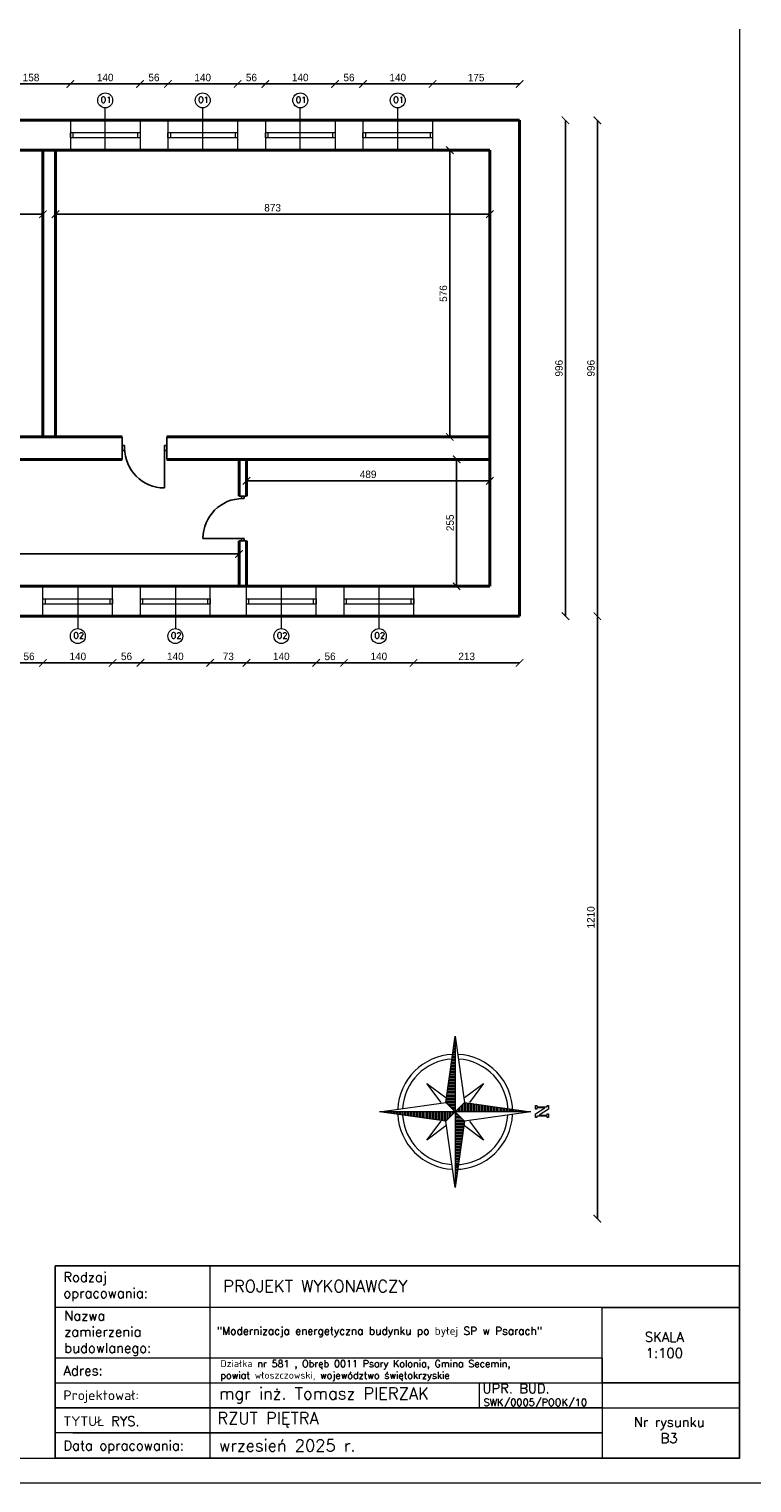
# Model space of a CAD drawing. Header units: millimetres. Extents: x 107252 to 132489, y 44218 to 60710.
# Tile 21 of 72: x 113814 to 115267, y 53128 to 56048. Entities that reach past the tile are written whole.
import ezdxf

# ---------------------------------------------------------------- set-up
doc = ezdxf.new("R2010")
doc.units = ezdxf.units.MM
for name, color, linetype, lineweight in [('cienka', 3, 'Continuous', 18), ('gruba', 1, 'Continuous', 40), ('opisy', 4, 'Continuous', 18), ('wymiary', 252, 'Continuous', 15), ('średnia', 2, 'Continuous', 25)]:
    doc.layers.add(name, color=color, linetype=linetype, lineweight=lineweight)
doc.styles.add('KASIA', font='romans.shx', dxfattribs={"height": 20})
doc.styles.add('ROMANS1', font='romans.shx', dxfattribs={"height": 15})
doc.styles.get("Standard").update_dxf_attribs({"font": 'GOTHIC.TTF'})
doc.dimstyles.new('secemin', dxfattribs={"dimtxt": 15, "dimasz": 15, "dimexe": 1.25, "dimexo": 0.625, "dimgap": 5, "dimtad": 1, "dimdec": 0, "dimtxsty": 'Standard', "dimblk": 'ARCHTICK', "dimcen": 0, "dimse1": 1, "dimse2": 1, "dimclrt": 256, "dimadec": 0, "dimazin": 0, "dimtfac": 1, "dimtdec": 0, "dimtmove": 0, "dimatfit": 3, "dimfxl": 1, "dimtfillclr": 250, "dimarcsym": 1})

# ---------------------------------------------------------------- blocks, each defined once
blk = doc.blocks.new('_ArchTick')
at = {"color": 0, "linetype": 'ByBlock', "const_width": 0.15}
blk.add_lwpolyline([(-0.5, -0.5), (0.5, 0.5)], dxfattribs=at)
blk = doc.blocks.new('*D174')
at = {"layer": 'Defpoints', "color": 0, "transparency": 16777216}
for p in [(113412.1, 55678.9), (113842.1, 55678.9), (113842.1, 55676.6)]:
    blk.add_point(p, dxfattribs=at)
at = {"layer": 'wymiary', "color": 0, "lineweight": -2, "transparency": 16777216}
blk.add_line((113412.1, 55676.6), (113842.1, 55676.6), dxfattribs=at)
at = {"layer": 'wymiary', "color": 0, "lineweight": -2, "transparency": 16777216, "xscale": 15, "yscale": 15, "zscale": 15, "rotation": 180}
blk.add_blockref('_ArchTick', (113412.1, 55676.6), dxfattribs=at)
at = {"layer": 'wymiary', "color": 0, "lineweight": -2, "transparency": 16777216, "xscale": 15, "yscale": 15, "zscale": 15}
blk.add_blockref('_ArchTick', (113842.1, 55676.6), dxfattribs=at)
at = {"layer": 'wymiary', "transparency": 16777216, "insert": (113627.1, 55689.5), "char_height": 15, "attachment_point": 5}
blk.add_mtext('430', dxfattribs=at)
blk = doc.blocks.new('*D175')
at = {"layer": 'Defpoints', "color": 0, "transparency": 16777216}
for p in [(113867.1, 55676.6), (114740.1, 55676.6), (114740.1, 55676.6)]:
    blk.add_point(p, dxfattribs=at)
at = {"layer": 'wymiary', "color": 0, "lineweight": -2, "transparency": 16777216}
blk.add_line((113867.1, 55676.6), (114740.1, 55676.6), dxfattribs=at)
at = {"layer": 'wymiary', "color": 0, "lineweight": -2, "transparency": 16777216, "xscale": 15, "yscale": 15, "zscale": 15, "rotation": 180}
blk.add_blockref('_ArchTick', (113867.1, 55676.6), dxfattribs=at)
at = {"layer": 'wymiary', "color": 0, "lineweight": -2, "transparency": 16777216, "xscale": 15, "yscale": 15, "zscale": 15}
blk.add_blockref('_ArchTick', (114740.1, 55676.6), dxfattribs=at)
at = {"layer": 'wymiary', "transparency": 16777216, "insert": (114303.6, 55689.5), "char_height": 15, "attachment_point": 5}
blk.add_mtext('873', dxfattribs=at)
blk = doc.blocks.new('*D176')
at = {"layer": 'Defpoints', "color": 0, "transparency": 16777216}
for p in [(114251.1, 55147.4), (114740.1, 55147.4), (114740.1, 55141.2)]:
    blk.add_point(p, dxfattribs=at)
at = {"layer": 'wymiary', "color": 0, "lineweight": -2, "transparency": 16777216}
blk.add_line((114251.1, 55141.2), (114740.1, 55141.2), dxfattribs=at)
at = {"layer": 'wymiary', "color": 0, "lineweight": -2, "transparency": 16777216, "xscale": 15, "yscale": 15, "zscale": 15, "rotation": 180}
blk.add_blockref('_ArchTick', (114251.1, 55141.2), dxfattribs=at)
at = {"layer": 'wymiary', "color": 0, "lineweight": -2, "transparency": 16777216, "xscale": 15, "yscale": 15, "zscale": 15}
blk.add_blockref('_ArchTick', (114740.1, 55141.2), dxfattribs=at)
at = {"layer": 'wymiary', "transparency": 16777216, "insert": (114495.6, 55154.1), "char_height": 15, "attachment_point": 5}
blk.add_mtext('489', dxfattribs=at)
blk = doc.blocks.new('*D177')
at = {"layer": 'Defpoints', "color": 0, "transparency": 16777216}
for p in [(114673.3, 55184.3), (114673.3, 55184.3), (114673.3, 54929.3)]:
    blk.add_point(p, dxfattribs=at)
at = {"layer": 'wymiary', "color": 0, "lineweight": -2, "transparency": 16777216}
blk.add_line((114673.3, 54929.3), (114673.3, 55184.3), dxfattribs=at)
at = {"layer": 'wymiary', "color": 0, "lineweight": -2, "transparency": 16777216, "xscale": 15, "yscale": 15, "zscale": 15}
for p, rotation in [((114673.3, 55184.3), 90), ((114673.3, 54929.3), 270)]:
    blk.add_blockref('_ArchTick', p, dxfattribs=dict(at, rotation=rotation))
at = {"layer": 'wymiary', "transparency": 16777216, "insert": (114660.4, 55056.8), "char_height": 15, "attachment_point": 5, "rotation": 90}
blk.add_mtext('255', dxfattribs=at)
blk = doc.blocks.new('*D183')
at = {"layer": 'Defpoints', "color": 0, "transparency": 16777216}
for p in [(114653.2, 55805.3), (114653.2, 55229.3), (114659.7, 55229.3)]:
    blk.add_point(p, dxfattribs=at)
at = {"layer": 'wymiary', "color": 0, "lineweight": -2, "transparency": 16777216}
blk.add_line((114659.7, 55805.3), (114659.7, 55229.3), dxfattribs=at)
at = {"layer": 'wymiary', "color": 0, "lineweight": -2, "transparency": 16777216, "xscale": 15, "yscale": 15, "zscale": 15}
for p, rotation in [((114659.7, 55805.3), 90), ((114659.7, 55229.3), 270)]:
    blk.add_blockref('_ArchTick', p, dxfattribs=dict(at, rotation=rotation))
at = {"layer": 'wymiary', "transparency": 16777216, "insert": (114646.9, 55517.3), "char_height": 15, "attachment_point": 5, "rotation": 90}
blk.add_mtext('576', dxfattribs=at)
blk = doc.blocks.new('*D184')
at = {"layer": 'Defpoints', "color": 0, "transparency": 16777216}
for p in [(112566.1, 54994.3), (114236.1, 54974.9), (112566.1, 54929.3)]:
    blk.add_point(p, dxfattribs=at)
at = {"layer": 'wymiary', "color": 0, "lineweight": -2, "transparency": 16777216}
blk.add_line((114236.1, 54994.3), (112566.1, 54994.3), dxfattribs=at)
at = {"layer": 'wymiary', "color": 0, "lineweight": -2, "transparency": 16777216, "xscale": 15, "yscale": 15, "zscale": 15, "rotation": 180}
blk.add_blockref('_ArchTick', (112566.1, 54994.3), dxfattribs=at)
at = {"layer": 'wymiary', "color": 0, "lineweight": -2, "transparency": 16777216, "xscale": 15, "yscale": 15, "zscale": 15}
blk.add_blockref('_ArchTick', (114236.1, 54994.3), dxfattribs=at)
at = {"layer": 'wymiary', "transparency": 16777216, "insert": (113401.1, 55007.2), "char_height": 15, "attachment_point": 5}
blk.add_mtext('1670', dxfattribs=at)
blk = doc.blocks.new('*D250')
at = {"layer": 'Defpoints', "color": 0, "transparency": 16777216}
for p in [(113786.1, 54849.7), (113842.1, 54849.7), (113842.1, 54775.5)]:
    blk.add_point(p, dxfattribs=at)
at = {"layer": 'wymiary', "color": 0, "lineweight": -2, "transparency": 16777216}
blk.add_line((113786.1, 54775.5), (113842.1, 54775.5), dxfattribs=at)
at = {"layer": 'wymiary', "color": 0, "lineweight": -2, "transparency": 16777216, "xscale": 15, "yscale": 15, "zscale": 15, "rotation": 180}
blk.add_blockref('_ArchTick', (113786.1, 54775.5), dxfattribs=at)
at = {"layer": 'wymiary', "color": 0, "lineweight": -2, "transparency": 16777216, "xscale": 15, "yscale": 15, "zscale": 15}
blk.add_blockref('_ArchTick', (113842.1, 54775.5), dxfattribs=at)
at = {"layer": 'wymiary', "transparency": 16777216, "insert": (113814.1, 54788.4), "char_height": 15, "attachment_point": 5}
blk.add_mtext('56', dxfattribs=at)
blk = doc.blocks.new('*D251')
at = {"layer": 'Defpoints', "color": 0, "transparency": 16777216}
for p in [(113842.1, 54849.7), (113982.1, 54849.7), (113982.1, 54775.5)]:
    blk.add_point(p, dxfattribs=at)
at = {"layer": 'wymiary', "color": 0, "lineweight": -2, "transparency": 16777216}
blk.add_line((113842.1, 54775.5), (113982.1, 54775.5), dxfattribs=at)
at = {"layer": 'wymiary', "color": 0, "lineweight": -2, "transparency": 16777216, "xscale": 15, "yscale": 15, "zscale": 15, "rotation": 180}
blk.add_blockref('_ArchTick', (113842.1, 54775.5), dxfattribs=at)
at = {"layer": 'wymiary', "color": 0, "lineweight": -2, "transparency": 16777216, "xscale": 15, "yscale": 15, "zscale": 15}
blk.add_blockref('_ArchTick', (113982.1, 54775.5), dxfattribs=at)
at = {"layer": 'wymiary', "transparency": 16777216, "insert": (113912.1, 54788.4), "char_height": 15, "attachment_point": 5}
blk.add_mtext('140', dxfattribs=at)
blk = doc.blocks.new('*D252')
at = {"layer": 'Defpoints', "color": 0, "transparency": 16777216}
for p in [(113982.1, 54849.7), (114038.1, 54849.7), (114038.1, 54775.5)]:
    blk.add_point(p, dxfattribs=at)
at = {"layer": 'wymiary', "color": 0, "lineweight": -2, "transparency": 16777216}
blk.add_line((113982.1, 54775.5), (114038.1, 54775.5), dxfattribs=at)
at = {"layer": 'wymiary', "color": 0, "lineweight": -2, "transparency": 16777216, "xscale": 15, "yscale": 15, "zscale": 15, "rotation": 180}
blk.add_blockref('_ArchTick', (113982.1, 54775.5), dxfattribs=at)
at = {"layer": 'wymiary', "color": 0, "lineweight": -2, "transparency": 16777216, "xscale": 15, "yscale": 15, "zscale": 15}
blk.add_blockref('_ArchTick', (114038.1, 54775.5), dxfattribs=at)
at = {"layer": 'wymiary', "transparency": 16777216, "insert": (114010.1, 54788.4), "char_height": 15, "attachment_point": 5}
blk.add_mtext('56', dxfattribs=at)
blk = doc.blocks.new('*D253')
at = {"layer": 'Defpoints', "color": 0, "transparency": 16777216}
for p in [(114038.1, 54849.7), (114178.1, 54849.7), (114178.1, 54775.5)]:
    blk.add_point(p, dxfattribs=at)
at = {"layer": 'wymiary', "color": 0, "lineweight": -2, "transparency": 16777216}
blk.add_line((114038.1, 54775.5), (114178.1, 54775.5), dxfattribs=at)
at = {"layer": 'wymiary', "color": 0, "lineweight": -2, "transparency": 16777216, "xscale": 15, "yscale": 15, "zscale": 15, "rotation": 180}
blk.add_blockref('_ArchTick', (114038.1, 54775.5), dxfattribs=at)
at = {"layer": 'wymiary', "color": 0, "lineweight": -2, "transparency": 16777216, "xscale": 15, "yscale": 15, "zscale": 15}
blk.add_blockref('_ArchTick', (114178.1, 54775.5), dxfattribs=at)
at = {"layer": 'wymiary', "transparency": 16777216, "insert": (114108.1, 54788.4), "char_height": 15, "attachment_point": 5}
blk.add_mtext('140', dxfattribs=at)
blk = doc.blocks.new('*D254')
at = {"layer": 'Defpoints', "color": 0, "transparency": 16777216}
for p in [(114178.1, 54849.7), (114251.1, 54849.7), (114251.1, 54775.5)]:
    blk.add_point(p, dxfattribs=at)
at = {"layer": 'wymiary', "color": 0, "lineweight": -2, "transparency": 16777216}
blk.add_line((114178.1, 54775.5), (114251.1, 54775.5), dxfattribs=at)
at = {"layer": 'wymiary', "color": 0, "lineweight": -2, "transparency": 16777216, "xscale": 15, "yscale": 15, "zscale": 15, "rotation": 180}
blk.add_blockref('_ArchTick', (114178.1, 54775.5), dxfattribs=at)
at = {"layer": 'wymiary', "color": 0, "lineweight": -2, "transparency": 16777216, "xscale": 15, "yscale": 15, "zscale": 15}
blk.add_blockref('_ArchTick', (114251.1, 54775.5), dxfattribs=at)
at = {"layer": 'wymiary', "transparency": 16777216, "insert": (114214.6, 54788.4), "char_height": 15, "attachment_point": 5}
blk.add_mtext('73', dxfattribs=at)
blk = doc.blocks.new('*D255')
at = {"layer": 'Defpoints', "color": 0, "transparency": 16777216}
for p in [(114251.1, 54849.7), (114391.1, 54849.7), (114391.1, 54775.5)]:
    blk.add_point(p, dxfattribs=at)
at = {"layer": 'wymiary', "color": 0, "lineweight": -2, "transparency": 16777216}
blk.add_line((114251.1, 54775.5), (114391.1, 54775.5), dxfattribs=at)
at = {"layer": 'wymiary', "color": 0, "lineweight": -2, "transparency": 16777216, "xscale": 15, "yscale": 15, "zscale": 15, "rotation": 180}
blk.add_blockref('_ArchTick', (114251.1, 54775.5), dxfattribs=at)
at = {"layer": 'wymiary', "color": 0, "lineweight": -2, "transparency": 16777216, "xscale": 15, "yscale": 15, "zscale": 15}
blk.add_blockref('_ArchTick', (114391.1, 54775.5), dxfattribs=at)
at = {"layer": 'wymiary', "transparency": 16777216, "insert": (114321.1, 54788.4), "char_height": 15, "attachment_point": 5}
blk.add_mtext('140', dxfattribs=at)
blk = doc.blocks.new('*D256')
at = {"layer": 'Defpoints', "color": 0, "transparency": 16777216}
for p in [(114391.1, 54849.7), (114447.1, 54849.7), (114447.1, 54775.5)]:
    blk.add_point(p, dxfattribs=at)
at = {"layer": 'wymiary', "color": 0, "lineweight": -2, "transparency": 16777216}
blk.add_line((114391.1, 54775.5), (114447.1, 54775.5), dxfattribs=at)
at = {"layer": 'wymiary', "color": 0, "lineweight": -2, "transparency": 16777216, "xscale": 15, "yscale": 15, "zscale": 15, "rotation": 180}
blk.add_blockref('_ArchTick', (114391.1, 54775.5), dxfattribs=at)
at = {"layer": 'wymiary', "color": 0, "lineweight": -2, "transparency": 16777216, "xscale": 15, "yscale": 15, "zscale": 15}
blk.add_blockref('_ArchTick', (114447.1, 54775.5), dxfattribs=at)
at = {"layer": 'wymiary', "transparency": 16777216, "insert": (114419.1, 54788.4), "char_height": 15, "attachment_point": 5}
blk.add_mtext('56', dxfattribs=at)
blk = doc.blocks.new('*D257')
at = {"layer": 'Defpoints', "color": 0, "transparency": 16777216}
for p in [(114447.1, 54849.7), (114587.1, 54849.7), (114587.1, 54775.5)]:
    blk.add_point(p, dxfattribs=at)
at = {"layer": 'wymiary', "color": 0, "lineweight": -2, "transparency": 16777216}
blk.add_line((114447.1, 54775.5), (114587.1, 54775.5), dxfattribs=at)
at = {"layer": 'wymiary', "color": 0, "lineweight": -2, "transparency": 16777216, "xscale": 15, "yscale": 15, "zscale": 15, "rotation": 180}
blk.add_blockref('_ArchTick', (114447.1, 54775.5), dxfattribs=at)
at = {"layer": 'wymiary', "color": 0, "lineweight": -2, "transparency": 16777216, "xscale": 15, "yscale": 15, "zscale": 15}
blk.add_blockref('_ArchTick', (114587.1, 54775.5), dxfattribs=at)
at = {"layer": 'wymiary', "transparency": 16777216, "insert": (114517.1, 54788.4), "char_height": 15, "attachment_point": 5}
blk.add_mtext('140', dxfattribs=at)
blk = doc.blocks.new('*D258')
at = {"layer": 'Defpoints', "color": 0, "transparency": 16777216}
for p in [(114587.1, 54849.7), (114800.1, 54849.7), (114800.1, 54775.5)]:
    blk.add_point(p, dxfattribs=at)
at = {"layer": 'wymiary', "color": 0, "lineweight": -2, "transparency": 16777216}
blk.add_line((114587.1, 54775.5), (114800.1, 54775.5), dxfattribs=at)
at = {"layer": 'wymiary', "color": 0, "lineweight": -2, "transparency": 16777216, "xscale": 15, "yscale": 15, "zscale": 15, "rotation": 180}
blk.add_blockref('_ArchTick', (114587.1, 54775.5), dxfattribs=at)
at = {"layer": 'wymiary', "color": 0, "lineweight": -2, "transparency": 16777216, "xscale": 15, "yscale": 15, "zscale": 15}
blk.add_blockref('_ArchTick', (114800.1, 54775.5), dxfattribs=at)
at = {"layer": 'wymiary', "transparency": 16777216, "insert": (114693.6, 54788.4), "char_height": 15, "attachment_point": 5}
blk.add_mtext('213', dxfattribs=at)
blk = doc.blocks.new('*D259')
at = {"layer": 'Defpoints', "color": 0, "transparency": 16777216}
for p in [(114800.1, 55865.3), (114892.1, 55865.3), (114800.1, 54869.3)]:
    blk.add_point(p, dxfattribs=at)
at = {"layer": 'wymiary', "color": 0, "lineweight": -2, "transparency": 16777216}
blk.add_line((114892.1, 54869.3), (114892.1, 55865.3), dxfattribs=at)
at = {"layer": 'wymiary', "color": 0, "lineweight": -2, "transparency": 16777216, "xscale": 15, "yscale": 15, "zscale": 15}
for p, rotation in [((114892.1, 55865.3), 90), ((114892.1, 54869.3), 270)]:
    blk.add_blockref('_ArchTick', p, dxfattribs=dict(at, rotation=rotation))
at = {"layer": 'wymiary', "transparency": 16777216, "insert": (114879.2, 55367.3), "char_height": 15, "attachment_point": 5, "rotation": 90}
blk.add_mtext('996', dxfattribs=at)
blk = doc.blocks.new('*D261')
at = {"layer": 'Defpoints', "color": 0, "transparency": 16777216}
for p in [(114625.1, 55938.2), (114625.1, 55865.3), (114800.1, 55865.3)]:
    blk.add_point(p, dxfattribs=at)
at = {"layer": 'wymiary', "color": 0, "lineweight": -2, "transparency": 16777216}
blk.add_line((114800.1, 55938.2), (114625.1, 55938.2), dxfattribs=at)
at = {"layer": 'wymiary', "color": 0, "lineweight": -2, "transparency": 16777216, "xscale": 15, "yscale": 15, "zscale": 15, "rotation": 180}
blk.add_blockref('_ArchTick', (114625.1, 55938.2), dxfattribs=at)
at = {"layer": 'wymiary', "color": 0, "lineweight": -2, "transparency": 16777216, "xscale": 15, "yscale": 15, "zscale": 15}
blk.add_blockref('_ArchTick', (114800.1, 55938.2), dxfattribs=at)
at = {"layer": 'wymiary', "transparency": 16777216, "insert": (114712.6, 55950.9), "char_height": 15, "attachment_point": 5}
blk.add_mtext('175', dxfattribs=at)
blk = doc.blocks.new('*D262')
at = {"layer": 'Defpoints', "color": 0, "transparency": 16777216}
for p in [(114485.1, 55938.2), (114485.1, 55865.3), (114625.1, 55865.3)]:
    blk.add_point(p, dxfattribs=at)
at = {"layer": 'wymiary', "color": 0, "lineweight": -2, "transparency": 16777216}
blk.add_line((114625.1, 55938.2), (114485.1, 55938.2), dxfattribs=at)
at = {"layer": 'wymiary', "color": 0, "lineweight": -2, "transparency": 16777216, "xscale": 15, "yscale": 15, "zscale": 15, "rotation": 180}
blk.add_blockref('_ArchTick', (114485.1, 55938.2), dxfattribs=at)
at = {"layer": 'wymiary', "color": 0, "lineweight": -2, "transparency": 16777216, "xscale": 15, "yscale": 15, "zscale": 15}
blk.add_blockref('_ArchTick', (114625.1, 55938.2), dxfattribs=at)
at = {"layer": 'wymiary', "transparency": 16777216, "insert": (114555.1, 55951.1), "char_height": 15, "attachment_point": 5}
blk.add_mtext('140', dxfattribs=at)
blk = doc.blocks.new('*D263')
at = {"layer": 'Defpoints', "color": 0, "transparency": 16777216}
for p in [(114429.1, 55938.2), (114429.1, 55865.3), (114485.1, 55865.3)]:
    blk.add_point(p, dxfattribs=at)
at = {"layer": 'wymiary', "color": 0, "lineweight": -2, "transparency": 16777216}
blk.add_line((114485.1, 55938.2), (114429.1, 55938.2), dxfattribs=at)
at = {"layer": 'wymiary', "color": 0, "lineweight": -2, "transparency": 16777216, "xscale": 15, "yscale": 15, "zscale": 15, "rotation": 180}
blk.add_blockref('_ArchTick', (114429.1, 55938.2), dxfattribs=at)
at = {"layer": 'wymiary', "color": 0, "lineweight": -2, "transparency": 16777216, "xscale": 15, "yscale": 15, "zscale": 15}
blk.add_blockref('_ArchTick', (114485.1, 55938.2), dxfattribs=at)
at = {"layer": 'wymiary', "transparency": 16777216, "insert": (114457.1, 55951.1), "char_height": 15, "attachment_point": 5}
blk.add_mtext('56', dxfattribs=at)
blk = doc.blocks.new('*D264')
at = {"layer": 'Defpoints', "color": 0, "transparency": 16777216}
for p in [(114289.1, 55938.2), (114289.1, 55865.3), (114429.1, 55865.3)]:
    blk.add_point(p, dxfattribs=at)
at = {"layer": 'wymiary', "color": 0, "lineweight": -2, "transparency": 16777216}
blk.add_line((114429.1, 55938.2), (114289.1, 55938.2), dxfattribs=at)
at = {"layer": 'wymiary', "color": 0, "lineweight": -2, "transparency": 16777216, "xscale": 15, "yscale": 15, "zscale": 15, "rotation": 180}
blk.add_blockref('_ArchTick', (114289.1, 55938.2), dxfattribs=at)
at = {"layer": 'wymiary', "color": 0, "lineweight": -2, "transparency": 16777216, "xscale": 15, "yscale": 15, "zscale": 15}
blk.add_blockref('_ArchTick', (114429.1, 55938.2), dxfattribs=at)
at = {"layer": 'wymiary', "transparency": 16777216, "insert": (114359.1, 55951.1), "char_height": 15, "attachment_point": 5}
blk.add_mtext('140', dxfattribs=at)
blk = doc.blocks.new('*D265')
at = {"layer": 'Defpoints', "color": 0, "transparency": 16777216}
for p in [(114233.1, 55938.2), (114233.1, 55865.3), (114289.1, 55865.3)]:
    blk.add_point(p, dxfattribs=at)
at = {"layer": 'wymiary', "color": 0, "lineweight": -2, "transparency": 16777216}
blk.add_line((114289.1, 55938.2), (114233.1, 55938.2), dxfattribs=at)
at = {"layer": 'wymiary', "color": 0, "lineweight": -2, "transparency": 16777216, "xscale": 15, "yscale": 15, "zscale": 15, "rotation": 180}
blk.add_blockref('_ArchTick', (114233.1, 55938.2), dxfattribs=at)
at = {"layer": 'wymiary', "color": 0, "lineweight": -2, "transparency": 16777216, "xscale": 15, "yscale": 15, "zscale": 15}
blk.add_blockref('_ArchTick', (114289.1, 55938.2), dxfattribs=at)
at = {"layer": 'wymiary', "transparency": 16777216, "insert": (114261.1, 55951.1), "char_height": 15, "attachment_point": 5}
blk.add_mtext('56', dxfattribs=at)
blk = doc.blocks.new('*D266')
at = {"layer": 'Defpoints', "color": 0, "transparency": 16777216}
for p in [(114093.1, 55938.2), (114093.1, 55865.3), (114233.1, 55865.3)]:
    blk.add_point(p, dxfattribs=at)
at = {"layer": 'wymiary', "color": 0, "lineweight": -2, "transparency": 16777216}
blk.add_line((114233.1, 55938.2), (114093.1, 55938.2), dxfattribs=at)
at = {"layer": 'wymiary', "color": 0, "lineweight": -2, "transparency": 16777216, "xscale": 15, "yscale": 15, "zscale": 15, "rotation": 180}
blk.add_blockref('_ArchTick', (114093.1, 55938.2), dxfattribs=at)
at = {"layer": 'wymiary', "color": 0, "lineweight": -2, "transparency": 16777216, "xscale": 15, "yscale": 15, "zscale": 15}
blk.add_blockref('_ArchTick', (114233.1, 55938.2), dxfattribs=at)
at = {"layer": 'wymiary', "transparency": 16777216, "insert": (114163.1, 55951.1), "char_height": 15, "attachment_point": 5}
blk.add_mtext('140', dxfattribs=at)
blk = doc.blocks.new('*D267')
at = {"layer": 'Defpoints', "color": 0, "transparency": 16777216}
for p in [(114037.1, 55938.2), (114037.1, 55865.3), (114093.1, 55865.3)]:
    blk.add_point(p, dxfattribs=at)
at = {"layer": 'wymiary', "color": 0, "lineweight": -2, "transparency": 16777216}
blk.add_line((114093.1, 55938.2), (114037.1, 55938.2), dxfattribs=at)
at = {"layer": 'wymiary', "color": 0, "lineweight": -2, "transparency": 16777216, "xscale": 15, "yscale": 15, "zscale": 15, "rotation": 180}
blk.add_blockref('_ArchTick', (114037.1, 55938.2), dxfattribs=at)
at = {"layer": 'wymiary', "color": 0, "lineweight": -2, "transparency": 16777216, "xscale": 15, "yscale": 15, "zscale": 15}
blk.add_blockref('_ArchTick', (114093.1, 55938.2), dxfattribs=at)
at = {"layer": 'wymiary', "transparency": 16777216, "insert": (114065.1, 55951.1), "char_height": 15, "attachment_point": 5}
blk.add_mtext('56', dxfattribs=at)
blk = doc.blocks.new('*D268')
at = {"layer": 'Defpoints', "color": 0, "transparency": 16777216}
for p in [(113897.1, 55938.2), (113897.1, 55865.3), (114037.1, 55865.3)]:
    blk.add_point(p, dxfattribs=at)
at = {"layer": 'wymiary', "color": 0, "lineweight": -2, "transparency": 16777216}
blk.add_line((114037.1, 55938.2), (113897.1, 55938.2), dxfattribs=at)
at = {"layer": 'wymiary', "color": 0, "lineweight": -2, "transparency": 16777216, "xscale": 15, "yscale": 15, "zscale": 15, "rotation": 180}
blk.add_blockref('_ArchTick', (113897.1, 55938.2), dxfattribs=at)
at = {"layer": 'wymiary', "color": 0, "lineweight": -2, "transparency": 16777216, "xscale": 15, "yscale": 15, "zscale": 15}
blk.add_blockref('_ArchTick', (114037.1, 55938.2), dxfattribs=at)
at = {"layer": 'wymiary', "transparency": 16777216, "insert": (113967.1, 55951.1), "char_height": 15, "attachment_point": 5}
blk.add_mtext('140', dxfattribs=at)
blk = doc.blocks.new('*D269')
at = {"layer": 'Defpoints', "color": 0, "transparency": 16777216}
for p in [(113739.1, 55938.2), (113739.1, 55865.3), (113897.1, 55865.3)]:
    blk.add_point(p, dxfattribs=at)
at = {"layer": 'wymiary', "color": 0, "lineweight": -2, "transparency": 16777216}
blk.add_line((113897.1, 55938.2), (113739.1, 55938.2), dxfattribs=at)
at = {"layer": 'wymiary', "color": 0, "lineweight": -2, "transparency": 16777216, "xscale": 15, "yscale": 15, "zscale": 15, "rotation": 180}
blk.add_blockref('_ArchTick', (113739.1, 55938.2), dxfattribs=at)
at = {"layer": 'wymiary', "color": 0, "lineweight": -2, "transparency": 16777216, "xscale": 15, "yscale": 15, "zscale": 15}
blk.add_blockref('_ArchTick', (113897.1, 55938.2), dxfattribs=at)
at = {"layer": 'wymiary', "transparency": 16777216, "insert": (113818.1, 55951.1), "char_height": 15, "attachment_point": 5}
blk.add_mtext('158', dxfattribs=at)
blk = doc.blocks.new('*D305')
at = {"layer": 'Defpoints', "color": 0, "transparency": 16777216}
for p in [(113201.1, 54869.3), (114956.3, 54869.3), (113201.1, 53659.3)]:
    blk.add_point(p, dxfattribs=at)
at = {"layer": 'wymiary', "color": 0, "lineweight": -2, "transparency": 16777216}
blk.add_line((114956.3, 53659.3), (114956.3, 54869.3), dxfattribs=at)
at = {"layer": 'wymiary', "color": 0, "lineweight": -2, "transparency": 16777216, "xscale": 15, "yscale": 15, "zscale": 15}
for p, rotation in [((114956.3, 54869.3), 90), ((114956.3, 53659.3), 270)]:
    blk.add_blockref('_ArchTick', p, dxfattribs=dict(at, rotation=rotation))
at = {"layer": 'wymiary', "transparency": 16777216, "insert": (114943.4, 54264.3), "char_height": 15, "attachment_point": 5, "rotation": 90}
blk.add_mtext('1210', dxfattribs=at)
blk = doc.blocks.new('*D306')
at = {"layer": 'Defpoints', "color": 0, "transparency": 16777216}
for p in [(114800.1, 55865.3), (114956.3, 55865.3), (113201.1, 54869.3)]:
    blk.add_point(p, dxfattribs=at)
at = {"layer": 'wymiary', "color": 0, "lineweight": -2, "transparency": 16777216}
blk.add_line((114956.3, 54869.3), (114956.3, 55865.3), dxfattribs=at)
at = {"layer": 'wymiary', "color": 0, "lineweight": -2, "transparency": 16777216, "xscale": 15, "yscale": 15, "zscale": 15}
for p, rotation in [((114956.3, 55865.3), 90), ((114956.3, 54869.3), 270)]:
    blk.add_blockref('_ArchTick', p, dxfattribs=dict(at, rotation=rotation))
at = {"layer": 'wymiary', "transparency": 16777216, "insert": (114943.4, 55367.3), "char_height": 15, "attachment_point": 5, "rotation": 90}
blk.add_mtext('996', dxfattribs=at)
blk = doc.blocks.new('*X712')
at = {"color": 0, "linetype": 'ByBlock'}
for p, q in [((-217.53, 160.4998), (-217.53, 160.5)), ((-217.52, 160.4984), (-217.52, 160.5)), ((-217.51, 160.497), (-217.51, 160.5)), ((-217.5, 160.4955), (-217.5, 160.5)), ((-217.49, 160.4941), (-217.49, 160.5)), ((-217.48, 160.4927), (-217.48, 160.5)), ((-217.47, 160.4913), (-217.47, 160.5)), ((-217.46, 160.4898), (-217.46, 160.5)), ((-217.45, 160.4884), (-217.45, 160.5)), ((-217.44, 160.487), (-217.44, 160.5)), ((-217.43, 160.4855), (-217.43, 160.5)), ((-217.42, 160.4841), (-217.42, 160.5)), ((-217.41, 160.4827), (-217.41, 160.5)), ((-217.4, 160.4812), (-217.4, 160.5)), ((-217.39, 160.4798), (-217.39, 160.5)), ((-217.38, 160.4784), (-217.38, 160.5)), ((-217.37, 160.477), (-217.37, 160.5)), ((-217.36, 160.4755), (-217.36, 160.5)), ((-217.35, 160.4741), (-217.35, 160.5)), ((-217.34, 160.4727), (-217.34, 160.5)), ((-217.33, 160.4712), (-217.33, 160.5)), ((-217.32, 160.4698), (-217.32, 160.5)), ((-217.31, 160.4684), (-217.31, 160.5)), ((-217.3, 160.467), (-217.3, 160.5)), ((-217.29, 160.4655), (-217.29, 160.5)), ((-217.28, 160.4641), (-217.28, 160.5)), ((-217.27, 160.4627), (-217.27, 160.5)), ((-217.26, 160.4613), (-217.26, 160.5)), ((-217.25, 160.4598), (-217.25, 160.5)), ((-217.24, 160.4584), (-217.24, 160.5)), ((-217.23, 160.457), (-217.23, 160.5)), ((-217.22, 160.4555), (-217.22, 160.5)), ((-217.21, 160.4541), (-217.21, 160.5)), ((-217.2, 160.4527), (-217.2, 160.5)), ((-217.19, 160.4512), (-217.19, 160.5)), ((-217.18, 160.4498), (-217.18, 160.5)), ((-217.17, 160.4484), (-217.17, 160.5)), ((-217.16, 160.447), (-217.16, 160.5)), ((-217.15, 160.4455), (-217.15, 160.5)), ((-217.14, 160.4441), (-217.14, 160.5)), ((-217.13, 160.4427), (-217.13, 160.5)), ((-217.12, 160.4412), (-217.12, 160.5)), ((-217.11, 160.4398), (-217.11, 160.5)), ((-217.1, 160.4384), (-217.1, 160.5)), ((-217.09, 160.4412), (-217.09, 160.5)), ((-217.08, 160.4512), (-217.08, 160.5)), ((-217.07, 160.4613), (-217.07, 160.5)), ((-217.06, 160.4712), (-217.06, 160.5)), ((-217.05, 160.4812), (-217.05, 160.5)), ((-217.04, 160.4913), (-217.04, 160.5))]:
    blk.add_line(p, q, dxfattribs=at)

msp = doc.modelspace()

# ---------------------------------------------------------------- linework, layer by layer
at = {"layer": 'cienka'}
for p, q in [((115241.976, 56048.443), (115241.976, 53178.443)), ((113967.117, 55805.258), (113967.117, 55890.258)), ((114163.117, 55805.258), (114163.117, 55890.258)), ((114359.117, 55805.258), (114359.117, 55890.258)), ((114555.117, 55805.258), (114555.117, 55890.258)), ((113897.117, 55865.258), (113897.117, 55805.258)), ((114037.117, 55865.258), (114037.117, 55805.258)), ((114093.117, 55865.258), (114093.117, 55805.258)), ((114233.117, 55865.258), (114233.117, 55805.258)), ((114289.117, 55865.258), (114289.117, 55805.258)), ((114429.117, 55865.258), (114429.117, 55805.258)), ((114485.117, 55865.258), (114485.117, 55805.258)), ((114625.117, 55865.258), (114625.117, 55805.258)), ((114037.117, 55840.258), (113897.117, 55840.258)), ((113902.117, 55840.258), (113902.117, 55830.258)), ((114032.117, 55840.258), (114032.117, 55830.258)), ((114233.117, 55840.258), (114093.117, 55840.258)), ((114098.117, 55840.258), (114098.117, 55830.258)), ((114228.117, 55840.258), (114228.117, 55830.258)), ((114429.117, 55840.258), (114289.117, 55840.258)), ((114294.117, 55840.258), (114294.117, 55830.258)), ((114424.117, 55840.258), (114424.117, 55830.258)), ((114625.117, 55840.258), (114485.117, 55840.258)), ((114490.117, 55840.258), (114490.117, 55830.258)), ((114620.117, 55840.258), (114620.117, 55830.258)), ((114037.117, 55830.258), (113897.117, 55830.258)), ((114233.117, 55830.258), (114093.117, 55830.258)), ((114429.117, 55830.258), (114289.117, 55830.258)), ((114625.117, 55830.258), (114485.117, 55830.258)), ((113842.117, 54869.258), (113842.117, 54929.258)), ((113912.117, 54929.258), (113912.117, 54844.258)), ((113982.117, 54869.258), (113982.117, 54929.258)), ((114038.117, 54869.258), (114038.117, 54929.258)), ((114108.117, 54929.258), (114108.117, 54844.258)), ((114178.117, 54869.258), (114178.117, 54929.258)), ((114251.117, 54869.258), (114251.117, 54929.258)), ((114321.117, 54929.258), (114321.117, 54844.258)), ((114391.117, 54869.258), (114391.117, 54929.258)), ((114447.117, 54869.258), (114447.117, 54929.258)), ((114517.117, 54929.258), (114517.117, 54844.258)), ((114587.117, 54869.258), (114587.117, 54929.258)), ((113842.117, 54904.258), (113982.117, 54904.258)), ((113847.117, 54894.258), (113847.117, 54904.258)), ((113977.117, 54894.258), (113977.117, 54904.258)), ((114038.117, 54904.258), (114178.117, 54904.258)), ((114043.117, 54894.258), (114043.117, 54904.258)), ((114173.117, 54894.258), (114173.117, 54904.258)), ((114251.117, 54904.258), (114391.117, 54904.258)), ((114256.117, 54894.258), (114256.117, 54904.258)), ((114386.117, 54894.258), (114386.117, 54904.258)), ((114447.117, 54904.258), (114587.117, 54904.258)), ((114452.117, 54894.258), (114452.117, 54904.258)), ((114582.117, 54894.258), (114582.117, 54904.258)), ((113842.117, 54894.258), (113982.117, 54894.258)), ((114038.117, 54894.258), (114178.117, 54894.258)), ((114251.117, 54894.258), (114391.117, 54894.258)), ((114447.117, 54894.258), (114587.117, 54894.258)), ((114718.955, 53330.19), (114718.955, 53279.842)), ((114929.976, 53279.209), (115241.976, 53279.209)), ((109401.976, 53178.443), (115241.976, 53178.443)), ((109351.976, 53128.443), (115291.976, 53128.443)), ((109351.976, 53128.443), (115291.976, 53128.443))]:
    msp.add_line(p, q, dxfattribs=at)
for centre in [(113967.117, 55905.258), (114163.117, 55905.258), (114359.117, 55905.258), (114555.117, 55905.258), (113912.117, 54829.258), (114108.117, 54829.258), (114321.117, 54829.258), (114517.117, 54829.258)]:
    msp.add_circle(centre, 15, dxfattribs=at)
at = {"layer": 'gruba'}
for p, q in [((110153.117, 55865.258), (114800.117, 55865.258)), ((114800.117, 55865.258), (114800.117, 54869.258)), ((114251.117, 55805.258), (111351.117, 55805.258)), ((113842.117, 55805.258), (113842.117, 55229.258)), ((113867.117, 55805.258), (113867.117, 55229.258)), ((114251.117, 55805.258), (114740.117, 55805.258)), ((114740.117, 55805.258), (114740.117, 54929.258)), ((114001.117, 55229.258), (113767.339, 55229.258)), ((114740.117, 55229.258), (114091.117, 55229.258)), ((114001.117, 55184.258), (113762.339, 55184.258)), ((114740.117, 55184.258), (114091.117, 55184.258)), ((114236.117, 55184.258), (114236.117, 55110.559)), ((114251.117, 55184.258), (114251.117, 55110.559)), ((114236.117, 55020.559), (114236.117, 54929.258)), ((114251.117, 55020.559), (114251.117, 54929.258)), ((114740.117, 54929.258), (112840.117, 54929.258)), ((114800.117, 54869.258), (112840.117, 54869.258))]:
    msp.add_line(p, q, dxfattribs=at)
at = {"layer": 'opisy'}
for p, q in [((114651.595, 53892.843), (114670.579, 54025.733)), ((114670.579, 54025.733), (114689.564, 53892.843)), ((114670.579, 54025.733), (114670.579, 53873.858)), ((114642.103, 53892.843), (114613.626, 53930.812)), ((114613.626, 53930.812), (114651.595, 53902.335)), ((114689.564, 53902.335), (114727.533, 53930.812)), ((114727.533, 53930.812), (114699.056, 53892.843)), ((114518.704, 53873.858), (114651.595, 53892.843)), ((114651.595, 53892.843), (114670.579, 53873.858)), ((114670.579, 53873.858), (114689.564, 53892.843)), ((114689.564, 53892.843), (114822.454, 53873.858)), ((114670.579, 53873.858), (114518.704, 53873.858)), ((114651.595, 53854.874), (114518.704, 53873.858)), ((114613.626, 53816.905), (114642.103, 53854.874)), ((114651.595, 53845.382), (114613.626, 53816.905)), ((114651.595, 53854.874), (114670.579, 53873.858)), ((114670.579, 53721.983), (114651.595, 53854.874)), ((114670.579, 53873.858), (114689.564, 53854.874)), ((114822.454, 53873.858), (114670.579, 53873.858)), ((114670.579, 53873.858), (114670.579, 53721.983)), ((114689.564, 53854.874), (114670.579, 53721.983)), ((114822.454, 53873.858), (114689.564, 53854.874)), ((114727.533, 53816.905), (114689.564, 53845.382)), ((114699.056, 53854.874), (114727.533, 53816.905))]:
    msp.add_line(p, q, dxfattribs=at)
msp.add_lwpolyline([(114834.32, 53881.607), (114834.32, 53879.234), (114831.947, 53879.234), (114831.947, 53886.353), (114834.32, 53886.353), (114834.32, 53883.98), (114855.677, 53883.98), (114855.677, 53886.353), (114858.05, 53886.353), (114858.05, 53879.234), (114839.066, 53867.369), (114855.677, 53867.369), (114855.677, 53869.742), (114858.05, 53869.742), (114858.05, 53862.623), (114855.677, 53862.623), (114855.677, 53864.996), (114834.32, 53864.996), (114834.32, 53862.623), (114831.947, 53862.623), (114831.947, 53869.742), (114850.931, 53881.607), (114834.32, 53881.607)], dxfattribs=at)
at = {"layer": 'opisy', "linetype": 'Continuous', "lineweight": 0, "flags": 128}
for points in [[(113866.266, 53178.443), (113866.266, 53564.741), (114177.555, 53564.707), (114177.555, 53178.409)], [(114965.976, 53480.741), (115241.976, 53480.741), (115241.976, 53329.558), (114965.976, 53329.558)]]:
    msp.add_lwpolyline(points, close=True, dxfattribs=at)
for points in [[(113866.266, 53564.724), (115241.976, 53564.724), (115241.976, 53480.741), (113866.266, 53480.741)], [(114905.976, 53564.724), (115241.976, 53564.724)], [(113866.266, 53379.958), (114965.976, 53379.958), (114965.976, 53228.809), (113866.266, 53228.809)], [(113866.266, 53329.558), (114965.976, 53329.558), (114965.976, 53279.209), (113866.266, 53279.209)], [(114905.976, 53329.558), (115241.976, 53329.558)], [(113866.266, 53279.209), (114965.976, 53279.209), (114965.976, 53228.826), (113866.266, 53228.826)], [(113902.266, 53228.826), (114965.976, 53228.826), (114965.976, 53178.443), (113902.266, 53178.443)]]:
    msp.add_lwpolyline(points, dxfattribs=at)
at = {"layer": 'opisy', "lineweight": 25}
msp.add_lwpolyline([(113866.266, 53564.724), (115241.976, 53564.724), (115241.976, 53178.443), (113866.266, 53178.443)], close=True, dxfattribs=at)
at = {"layer": 'opisy'}
for radius, start, end in [(115.477, 92.589117, 177.410883), (106.126, 93.546405, 176.453595), (115.477, 0, 87.410883), (106.126, 0, 86.453595), (115.477, 182.589117, 267.410883), (106.126, 183.546405, 266.453595), (115.477, 270, 357.410883), (106.126, 270, 356.453595)]:
    msp.add_arc((114670.579, 53873.858), radius, start, end, dxfattribs=at)
at = {"layer": 'średnia'}
for p, q in [((113897.117, 55840.258), (113897.117, 55830.258)), ((114093.117, 55840.258), (114093.117, 55830.258)), ((114289.117, 55840.258), (114289.117, 55830.258)), ((114485.117, 55840.258), (114485.117, 55830.258)), ((114001.117, 55229.258), (114001.117, 55184.258)), ((114091.117, 55229.258), (114091.117, 55184.258)), ((114006.117, 55211.758), (114001.117, 55211.758)), ((114006.117, 55201.758), (114001.117, 55201.758)), ((114006.117, 55206.758), (114006.117, 55211.758)), ((114006.117, 55206.758), (114006.117, 55201.758)), ((114086.117, 55206.758), (114086.117, 55211.758)), ((114086.117, 55211.758), (114091.117, 55211.758)), ((114086.117, 55206.758), (114086.117, 55201.758)), ((114086.117, 55206.758), (114086.117, 55126.758)), ((114086.117, 55201.758), (114091.117, 55201.758)), ((114236.117, 55110.559), (114251.117, 55110.559)), ((114241.117, 55105.559), (114241.117, 55110.559)), ((114241.117, 55105.559), (114246.117, 55105.559)), ((114246.117, 55105.559), (114246.117, 55110.559)), ((114243.617, 55025.559), (114163.617, 55025.559)), ((114236.117, 55020.559), (114251.117, 55020.559)), ((114241.117, 55025.559), (114246.117, 55025.559)), ((114241.117, 55025.559), (114241.117, 55020.559)), ((114246.117, 55025.559), (114246.117, 55020.559)), ((113982.117, 54894.258), (113982.117, 54904.258)), ((114178.117, 54894.258), (114178.117, 54904.258)), ((114391.117, 54894.258), (114391.117, 54904.258)), ((114587.117, 54894.258), (114587.117, 54904.258))]:
    msp.add_line(p, q, dxfattribs=at)
for centre, start, end in [((114086.117, 55206.758), 180, 270), ((114243.617, 55025.559), 90, 180)]:
    msp.add_arc(centre, 80, start, end, dxfattribs=at)

# ---------------------------------------------------------------- block references
at = {"layer": 'opisy', "xscale": 303.75, "yscale": 303.75, "zscale": 303.75}
for p, rotation in [((65918.704, -12049.384), 270), ((48747.337, 102625.733), 180), ((163422.454, 119797.101), 89.99999999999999)]:
    msp.add_blockref('*X712', p, dxfattribs=dict(at, rotation=rotation))
msp.add_blockref('*X712', (180593.822, 5121.983), dxfattribs=at)

# ---------------------------------------------------------------- texts
at = {"layer": 'cienka', "char_height": 12, "width": 362.40331, "attachment_point": 1, "style": 'ROMANS1'}
for s, insert in [('O1', (113957.983, 55912.549)), ('O1', (114153.983, 55912.549)), ('O1', (114349.983, 55912.549)), ('O1', (114545.983, 55912.549)), ('O2', (113902.983, 54836.549)), ('O2', (114098.983, 54836.549)), ('O2', (114311.983, 54836.549)), ('O2', (114507.983, 54836.549))]:
    msp.add_mtext(s, dxfattribs=dict(at, insert=insert))
at = {"layer": 'opisy', "linetype": 'Continuous', "lineweight": 0, "attachment_point": 4, "style": 'KASIA'}
for s, insert, char_height, width in [('\\A1;{\\H0.80952x;Rodzaj opracowania:}', (113883.092, 53522.455), 24, 141.54434), ('\\A1;\\pxql;PROJEKT WYKONAWCZY', (114204.443, 53523.535), 24, 946.31605), ('\\A1;\\pxql;{\\H0.80952x;Nazwa \\Pzamierzenia\\Pbudowlanego:}', (113884.91, 53428.757), 24, 141.54434), ('\\A1;\\pxsm1.5;"Modernizacja energetyczna budynku po byłej SP w Psarach"', (114191.553, 53431.257), 15.6, 766.2055), ('\\A1;\\pxqc;{\\H0.80952x;SKALA\\P1:100}', (114716.98, 53405.54), 24, 747.85817), ('\\A1;\\pxql;{\\H0.80952x;Adres:}', (113883.092, 53354.062), 24, 141.54434), ('\\A1;Działka nr 581 , Obręb 0011 Psary Kolonia, Gmina Secemin,\\Ppowiat włoszczowski, województwo świętokrzyskie', (114198.662, 53354.121), 14, 756.99257), ('\\A1;mgr inż. Tomasz PIERZAK', (114195.934, 53304.275), 24, 747.85817), ('\\A1;UPR. BUD.', (114725.465, 53318.025), 19.2, 598.28653), ('\\A1;\\pxql;{\\H0.80952x;Projektował:}', (113883.092, 53301.583), 24, 747.85817), ('\\A1;SWK/0005/POOK/10', (114727.471, 53287.733), 14.4, 448.7149), ('\\A1;\\pxql;{\\H0.80952x;TYTUŁ RYS.}', (113883.092, 53252.379), 24, 747.85817), ('\\A1;RZUT PIĘTRA', (114192.658, 53255.609), 24, 747.85817), ('\\A1;\\pxqc;{\\H0.80952x;Nr rysunku\\PB3}', (114726.607, 53234.524), 24, 747.85817), ('\\A1;\\pxql;{\\H0.80952x;Data opracowania:}', (113883.092, 53200.341), 24, 747.85817), ('\\A1;wrzesień 2025 r.', (114195.934, 53203.665), 24, 747.85817)]:
    msp.add_mtext(s, dxfattribs=dict(at, insert=insert, char_height=char_height, width=width))

# ---------------------------------------------------------------- dimensions: what is measured, and where the dimension line sits
at = {"layer": 'wymiary'}
for base, p1, p2, picture, middle in [((113739.117, 55938.174), (113897.117, 55865.258), (113739.117, 55865.258), '*D269', (113818.117, 55951.051)), ((113897.117, 55938.174), (114037.117, 55865.258), (113897.117, 55865.258), '*D268', (113967.117, 55951.051)), ((114037.117, 55938.174), (114093.117, 55865.258), (114037.117, 55865.258), '*D267', (114065.117, 55951.051)), ((114093.117, 55938.174), (114233.117, 55865.258), (114093.117, 55865.258), '*D266', (114163.117, 55951.051)), ((114233.117, 55938.174), (114289.117, 55865.258), (114233.117, 55865.258), '*D265', (114261.117, 55951.051)), ((114289.117, 55938.174), (114429.117, 55865.258), (114289.117, 55865.258), '*D264', (114359.117, 55951.051)), ((114429.117, 55938.174), (114485.117, 55865.258), (114429.117, 55865.258), '*D263', (114457.117, 55951.051)), ((114485.117, 55938.174), (114625.117, 55865.258), (114485.117, 55865.258), '*D262', (114555.117, 55951.051)), ((113842.117, 54775.493), (113786.117, 54849.718), (113842.117, 54849.718), '*D250', (113814.117, 54788.37)), ((113982.117, 54775.493), (113842.117, 54849.718), (113982.117, 54849.718), '*D251', (113912.117, 54788.37)), ((114038.117, 54775.493), (113982.117, 54849.718), (114038.117, 54849.718), '*D252', (114010.117, 54788.37)), ((114178.117, 54775.493), (114038.117, 54849.718), (114178.117, 54849.718), '*D253', (114108.117, 54788.37)), ((114251.117, 54775.493), (114178.117, 54849.718), (114251.117, 54849.718), '*D254', (114214.617, 54788.37)), ((114391.117, 54775.493), (114251.117, 54849.718), (114391.117, 54849.718), '*D255', (114321.117, 54788.37)), ((114447.117, 54775.493), (114391.117, 54849.718), (114447.117, 54849.718), '*D256', (114419.117, 54788.37)), ((114587.117, 54775.493), (114447.117, 54849.718), (114587.117, 54849.718), '*D257', (114517.117, 54788.37)), ((114800.117, 54775.493), (114587.117, 54849.718), (114800.117, 54849.718), '*D258', (114693.617, 54788.37))]:
    dim = msp.add_linear_dim(base=base, p1=p1, p2=p2, dimstyle='secemin', override={"dimtmove": 1}, dxfattribs=at)
    dim.commit()
    dim.dimension.update_dxf_attribs({"geometry": picture, "text_midpoint": middle})
for base, p1, p2, picture, middle in [((114625.117, 55938.174), (114800.117, 55865.258), (114625.117, 55865.258), '*D261', (114712.617, 55950.863)), ((113842.117, 55676.605), (113412.117, 55678.87), (113842.117, 55678.87), '*D174', (113627.117, 55689.482)), ((114740.117, 55676.605), (113867.117, 55676.605), (114740.117, 55676.605), '*D175', (114303.617, 55689.482)), ((114740.117, 55141.222), (114251.117, 55147.408), (114740.117, 55147.408), '*D176', (114495.617, 55154.099)), ((112566.117, 54994.274), (114236.117, 54974.908), (112566.117, 54929.258), '*D184', (113401.117, 55007.151))]:
    dim = msp.add_linear_dim(base=base, p1=p1, p2=p2, dimstyle='secemin', dxfattribs=at)
    dim.commit()
    dim.dimension.update_dxf_attribs({"geometry": picture, "text_midpoint": middle})
dim = msp.add_linear_dim(base=(114956.275, 55865.258), p1=(113201.117, 54869.258), p2=(114800.117, 55865.258), angle=90, dimstyle='secemin', override={"dimtmove": 1}, dxfattribs=at)
dim.commit()
dim.dimension.update_dxf_attribs({"geometry": '*D306', "text_midpoint": (114943.397, 55367.258)})
for base, p1, p2, picture, middle in [((114892.077, 55865.258), (114800.117, 54869.258), (114800.117, 55865.258), '*D259', (114879.2, 55367.258)), ((114659.728, 55229.258), (114653.237, 55805.258), (114653.237, 55229.258), '*D183', (114646.851, 55517.258)), ((114673.266, 55184.258), (114673.266, 54929.258), (114673.266, 55184.258), '*D177', (114660.389, 55056.758)), ((114956.275, 54869.258), (113201.117, 53659.258), (113201.117, 54869.258), '*D305', (114943.397, 54264.258))]:
    dim = msp.add_linear_dim(base=base, p1=p1, p2=p2, angle=90, dimstyle='secemin', dxfattribs=at)
    dim.commit()
    dim.dimension.update_dxf_attribs({"geometry": picture, "text_midpoint": middle})

doc.saveas('drawing.dxf')
